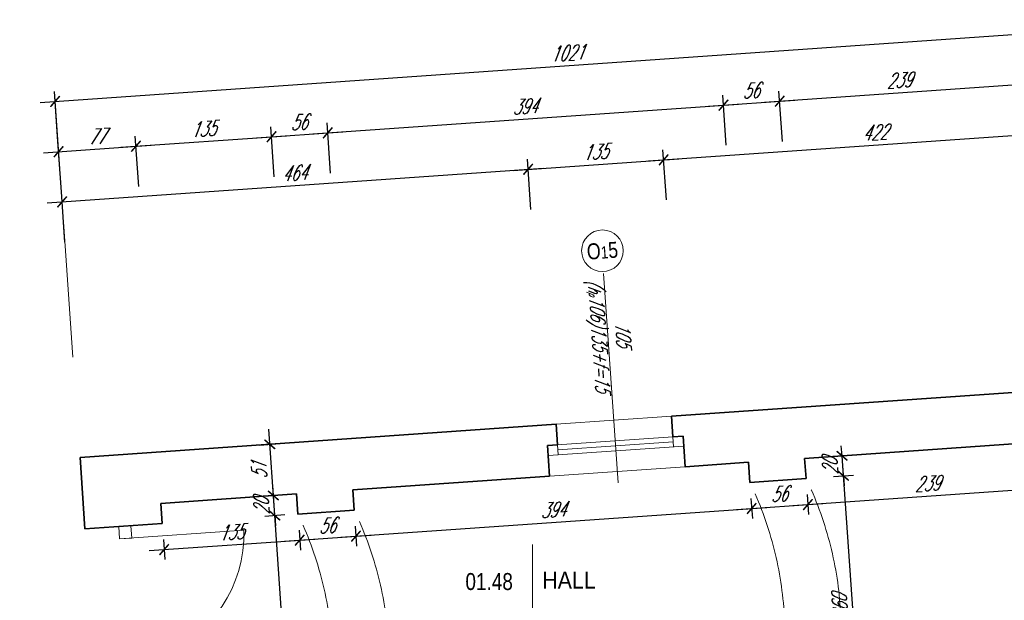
# Model space of a CAD drawing. Header units: millimetres. Extents: x 402 to 79005, y -7782 to 89952.
# Tile 221 of 256: x 21778 to 22757, y 39965 to 40542. Entities that reach past the tile are written whole.
import ezdxf

# ---------------------------------------------------------------- set-up
doc = ezdxf.new("R2010")
doc.units = ezdxf.units.MM
doc.header["$LTSCALE"] = 10
doc.linetypes.add('DASHED', pattern=[19.05, 12.7, -6.35])
doc.layers.get('0').update_dxf_attribs({"lineweight": 0})
doc.layers.get('Defpoints').update_dxf_attribs({"color": 253})
for name, color, linetype, lineweight in [('01 parter - ściany', 253, 'Continuous', 35), ('03-01_okna', 253, 'Continuous', 15), ('03_drzwi', 253, 'Continuous', 15), ('04-1_widok', 253, 'Continuous', 5), ('04-2_nad', 253, 'DASHED', 5), ('05-01_wymiary', 253, 'Continuous', 5), ('05-03_opis', 253, 'Continuous', 5)]:
    doc.layers.add(name, color=color, linetype=linetype, lineweight=lineweight)
doc.styles.add('ariel', font='ARIAL.TTF', dxfattribs={"width": 0.8})
doc.styles.add('ariel_wym', font='simplex.shx', dxfattribs={"width": 0.65, "oblique": 25})
doc.dimstyles.new('ariel 50', dxfattribs={"dimtxt": 15, "dimasz": 10, "dimexe": 10, "dimexo": 0, "dimgap": 5, "dimtad": 1, "dimdec": 1, "dimrnd": 0.5, "dimtxsty": 'ariel_wym', "dimblk": 'ARCHTICK', "dimcen": 2.5, "dimdle": 15, "dimazin": 0, "dimtfac": 1, "dimtdec": 1, "dimtix": 1, "dimtmove": 0, "dimatfit": 3, "dimldrblk": 'DOT', "dimfxl": 0, "dimarcsym": 0})
doc.dimstyles.new('ariel 50 wnętrze', dxfattribs={"dimtxt": 15, "dimasz": 10, "dimexe": 10, "dimexo": 0, "dimgap": 5, "dimtad": 1, "dimdec": 1, "dimrnd": 0.5, "dimtxsty": 'ariel_wym', "dimblk": 'ARCHTICK', "dimcen": 2.5, "dimdle": 15, "dimazin": 0, "dimtfac": 1, "dimtdec": 1, "dimtix": 1, "dimtmove": 0, "dimatfit": 3, "dimldrblk": 'DOT', "dimfxl": 0, "dimarcsym": 0})

# ---------------------------------------------------------------- blocks, each defined once
blk = doc.blocks.new('_ArchTick')
at = {"color": 0, "linetype": 'ByBlock', "const_width": 0.15}
blk.add_lwpolyline([(-0.5, -0.5), (0.5, 0.5)], dxfattribs=at)
blk = doc.blocks.new('*D58')
at = {"layer": '05-01_wymiary', "color": 0, "lineweight": -2}
for p, q in [((21582.4, 39741.93), (21562.17, 40031.22)), ((21603.12, 40019.05), (21553.24, 40015.56)), ((21621.26, 39759.68), (21571.38, 39756.2))]:
    blk.add_line(p, q, dxfattribs=at)
at = {"layer": 'Defpoints', "color": 0}
for p in [(21920.17, 40041.22), (21563.22, 40016.26), (21938.3, 39781.85)]:
    blk.add_point(p, dxfattribs=at)
at = {"layer": '05-01_wymiary', "color": 0, "lineweight": -2, "xscale": 10, "yscale": 10, "zscale": 10}
for p, rotation in [((21563.22, 40016.26), 94.00000000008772), ((21581.35, 39756.89), 274.0000000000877)]:
    blk.add_blockref('_ArchTick', p, dxfattribs=dict(at, rotation=rotation))
at = {"layer": '05-01_wymiary', "color": 0, "insert": (21559.82, 39885.71), "char_height": 15, "attachment_point": 5, "rotation": 94, "style": 'ariel_wym'}
blk.add_mtext('260', dxfattribs=at)
blk = doc.blocks.new('_Dot')
at = {"color": 0, "linetype": 'ByBlock', "lineweight": -2}
blk.add_line((-0.5, 0), (-1, 0), dxfattribs=at)
at = {"color": 0, "linetype": 'ByBlock', "const_width": 0.5}
blk.add_lwpolyline([(-0.25, 0, 1), (0.25, 0, 1)], format="xyb", close=True, dxfattribs=at)
blk = doc.blocks.new('*D59')
at = {"layer": '05-01_wymiary', "color": 0, "lineweight": -2}
for p, q in [((21564.26, 40001.3), (21557.22, 40102.05)), ((21598.17, 40089.88), (21548.29, 40086.39)), ((21603.12, 40019.05), (21553.24, 40015.56))]:
    blk.add_line(p, q, dxfattribs=at)
at = {"layer": 'Defpoints', "color": 0}
for p in [(21838.4, 40106.68), (21558.26, 40087.09), (21920.17, 40041.22)]:
    blk.add_point(p, dxfattribs=at)
at = {"layer": '05-01_wymiary', "color": 0, "lineweight": -2, "xscale": 10, "yscale": 10, "zscale": 10}
for p, rotation in [((21558.26, 40087.09), 94.00000000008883), ((21563.22, 40016.26), 274.0000000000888)]:
    blk.add_blockref('_ArchTick', p, dxfattribs=dict(at, rotation=rotation))
at = {"layer": '05-01_wymiary', "color": 0, "insert": (21548.27, 40050.8), "char_height": 15, "attachment_point": 5, "rotation": 94, "style": 'ariel_wym'}
blk.add_mtext('71', dxfattribs=at)
blk = doc.blocks.new('*D60')
at = {"layer": '05-01_wymiary', "color": 0, "lineweight": -2}
for p, q in [((21507.34, 40098.56), (21512.99, 40017.76)), ((21548.29, 40086.39), (21498.41, 40082.9)), ((21551.85, 40035.51), (21501.97, 40032.03))]:
    blk.add_line(p, q, dxfattribs=at)
at = {"layer": 'Defpoints', "color": 0}
for p in [(21838.4, 40106.68), (21918.77, 40061.17), (21511.94, 40032.72)]:
    blk.add_point(p, dxfattribs=at)
at = {"layer": '05-01_wymiary', "color": 0, "lineweight": -2, "xscale": 10, "yscale": 10, "zscale": 10}
for p, rotation in [((21508.39, 40083.6), 94.0000000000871), ((21511.94, 40032.72), 274.0000000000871)]:
    blk.add_blockref('_ArchTick', p, dxfattribs=dict(at, rotation=rotation))
at = {"layer": '05-01_wymiary', "color": 0, "insert": (21497.7, 40057.29), "char_height": 15, "attachment_point": 5, "rotation": 94, "style": 'ariel_wym'}
blk.add_mtext('51', dxfattribs=at)
blk = doc.blocks.new('*D61')
at = {"layer": '05-01_wymiary', "color": 0, "lineweight": -2}
for p, q in [((21510.9, 40047.69), (21533.92, 39718.49)), ((21551.85, 40035.51), (21501.97, 40032.03)), ((21572.77, 39736.25), (21522.9, 39732.76))]:
    blk.add_line(p, q, dxfattribs=at)
at = {"layer": 'Defpoints', "color": 0}
for p in [(21918.77, 40061.17), (22130.23, 39775.23), (21532.87, 39733.45)]:
    blk.add_point(p, dxfattribs=at)
at = {"layer": '05-01_wymiary', "color": 0, "lineweight": -2, "xscale": 10, "yscale": 10, "zscale": 10}
for p, rotation in [((21511.94, 40032.72), 94.00000000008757), ((21532.87, 39733.45), 274.0000000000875)]:
    blk.add_blockref('_ArchTick', p, dxfattribs=dict(at, rotation=rotation))
at = {"layer": '05-01_wymiary', "color": 0, "insert": (21509.94, 39882.22), "char_height": 15, "attachment_point": 5, "rotation": 94, "style": 'ariel_wym'}
blk.add_mtext('300', dxfattribs=at)
blk = doc.blocks.new('*D84')
at = {"layer": '05-01_wymiary', "color": 0, "lineweight": -2}
for p, q in [((21457.46, 40095.08), (21766.67, 35673.22)), ((21498.41, 40082.9), (21448.53, 40079.41)), ((21805.52, 35690.97), (21755.65, 35687.48))]:
    blk.add_line(p, q, dxfattribs=at)
at = {"layer": 'Defpoints', "color": 0}
for p in [(21838.4, 40106.68), (22246.18, 35721.78), (21765.62, 35688.18)]:
    blk.add_point(p, dxfattribs=at)
at = {"layer": '05-01_wymiary', "color": 0, "lineweight": -2, "xscale": 10, "yscale": 10, "zscale": 10}
for p, rotation in [((21458.51, 40080.11), 94.00000000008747), ((21765.62, 35688.18), 274.0000000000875)]:
    blk.add_blockref('_ArchTick', p, dxfattribs=dict(at, rotation=rotation))
at = {"layer": '05-01_wymiary', "color": 0, "insert": (21598.17, 37883.17), "char_height": 15, "attachment_point": 5, "rotation": 94, "style": 'ariel_wym'}
blk.add_mtext('4402,5', dxfattribs=at)
blk = doc.blocks.new('*D85')
at = {"layer": '05-01_wymiary', "color": 0, "lineweight": -2}
for p, q in [((22286.3, 40353.15), (22282.81, 40403.02)), ((21805.68, 40359.63), (22298.47, 40394.09)), ((21823.43, 40320.78), (21819.94, 40370.66))]:
    blk.add_line(p, q, dxfattribs=at)
at = {"layer": 'Defpoints', "color": 0}
for p in [(22283.51, 40393.05), (21838.4, 40106.68), (22304.83, 40088.17)]:
    blk.add_point(p, dxfattribs=at)
at = {"layer": '05-01_wymiary', "color": 0, "lineweight": -2, "xscale": 10, "yscale": 10, "zscale": 10}
for p, rotation in [((22283.51, 40393.05), 3.999999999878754), ((21820.64, 40360.68), 183.9999999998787)]:
    blk.add_blockref('_ArchTick', p, dxfattribs=dict(at, rotation=rotation))
at = {"layer": '05-01_wymiary', "color": 0, "insert": (22051.2, 40389.33), "char_height": 15, "attachment_point": 5, "rotation": 4, "style": 'ariel_wym'}
blk.add_mtext('464', dxfattribs=at)
blk = doc.blocks.new('*D86')
at = {"layer": '05-01_wymiary', "color": 0, "lineweight": -2}
for p, q in [((22420.97, 40362.56), (22417.48, 40412.44)), ((22268.55, 40392), (22433.14, 40403.51)), ((22286.3, 40353.15), (22282.81, 40403.02))]:
    blk.add_line(p, q, dxfattribs=at)
at = {"layer": 'Defpoints', "color": 0}
for p in [(22418.18, 40402.47), (22439.5, 40097.59), (22304.83, 40088.17)]:
    blk.add_point(p, dxfattribs=at)
at = {"layer": '05-01_wymiary', "color": 0, "lineweight": -2, "xscale": 10, "yscale": 10, "zscale": 10}
for p, rotation in [((22418.18, 40402.47), 3.999999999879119), ((22283.51, 40393.05), 183.9999999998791)]:
    blk.add_blockref('_ArchTick', p, dxfattribs=dict(at, rotation=rotation))
at = {"layer": '05-01_wymiary', "color": 0, "insert": (22349.97, 40410.23), "char_height": 15, "attachment_point": 5, "rotation": 4, "style": 'ariel_wym'}
blk.add_mtext('135', dxfattribs=at)
blk = doc.blocks.new('*D87')
at = {"layer": '05-01_wymiary', "color": 0, "lineweight": -2}
for p, q in [((22841.94, 40392), (22838.46, 40441.88)), ((22403.22, 40401.42), (22854.12, 40432.95)), ((22420.97, 40362.56), (22417.48, 40412.44))]:
    blk.add_line(p, q, dxfattribs=at)
at = {"layer": 'Defpoints', "color": 0}
for p in [(22839.15, 40431.9), (22856.91, 40177.9), (22439.5, 40097.59)]:
    blk.add_point(p, dxfattribs=at)
at = {"layer": '05-01_wymiary', "color": 0, "lineweight": -2, "xscale": 10, "yscale": 10, "zscale": 10}
for p, rotation in [((22839.15, 40431.9), 3.999999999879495), ((22418.18, 40402.47), 183.9999999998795)]:
    blk.add_blockref('_ArchTick', p, dxfattribs=dict(at, rotation=rotation))
at = {"layer": '05-01_wymiary', "color": 0, "insert": (22627.79, 40429.65), "char_height": 15, "attachment_point": 5, "rotation": 4, "style": 'ariel_wym'}
blk.add_mtext('422', dxfattribs=at)
blk = doc.blocks.new('*D88')
at = {"layer": '05-01_wymiary', "color": 0, "lineweight": -2}
for p, q in [((21896.75, 40376.03), (21893.27, 40425.91)), ((21802.19, 40409.51), (21908.93, 40416.98)), ((21819.94, 40370.66), (21816.45, 40420.54))]:
    blk.add_line(p, q, dxfattribs=at)
at = {"layer": 'Defpoints', "color": 0}
for p in [(21893.96, 40415.93), (21838.4, 40106.68), (21920.17, 40041.22)]:
    blk.add_point(p, dxfattribs=at)
at = {"layer": '05-01_wymiary', "color": 0, "lineweight": -2, "xscale": 10, "yscale": 10, "zscale": 10}
for p, rotation in [((21893.96, 40415.93), 3.999999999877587), ((21817.15, 40410.56), 183.9999999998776)]:
    blk.add_blockref('_ArchTick', p, dxfattribs=dict(at, rotation=rotation))
at = {"layer": '05-01_wymiary', "color": 0, "insert": (21854.69, 40425.71), "char_height": 15, "attachment_point": 5, "rotation": 4, "style": 'ariel_wym'}
blk.add_mtext('77', dxfattribs=at)
blk = doc.blocks.new('*D89')
at = {"layer": '05-01_wymiary', "color": 0, "lineweight": -2}
for p, q in [((22031.43, 40385.45), (22027.94, 40435.32)), ((21879, 40414.88), (22043.6, 40426.39)), ((21896.75, 40376.03), (21893.27, 40425.91))]:
    blk.add_line(p, q, dxfattribs=at)
at = {"layer": 'Defpoints', "color": 0}
for p in [(22028.64, 40425.35), (22054.84, 40050.64), (21920.17, 40041.22)]:
    blk.add_point(p, dxfattribs=at)
at = {"layer": '05-01_wymiary', "color": 0, "lineweight": -2, "xscale": 10, "yscale": 10, "zscale": 10}
for p, rotation in [((21893.96, 40415.93), 183.9999999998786), ((22028.64, 40425.35), 3.999999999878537)]:
    blk.add_blockref('_ArchTick', p, dxfattribs=dict(at, rotation=rotation))
at = {"layer": '05-01_wymiary', "color": 0, "insert": (21960.43, 40433.11), "char_height": 15, "attachment_point": 5, "rotation": 4, "style": 'ariel_wym'}
blk.add_mtext('135', dxfattribs=at)
blk = doc.blocks.new('*D90')
at = {"layer": '05-01_wymiary', "color": 0, "lineweight": -2}
for p, q in [((22031.43, 40385.45), (22027.94, 40435.32)), ((22087.29, 40389.35), (22083.8, 40439.23)), ((22013.67, 40424.3), (22099.46, 40430.3))]:
    blk.add_line(p, q, dxfattribs=at)
at = {"layer": 'Defpoints', "color": 0}
for p in [(22084.5, 40429.25), (22054.84, 40050.64), (22110.7, 40054.54)]:
    blk.add_point(p, dxfattribs=at)
at = {"layer": '05-01_wymiary', "color": 0, "lineweight": -2, "xscale": 10, "yscale": 10, "zscale": 10}
for p, rotation in [((22084.5, 40429.25), 3.999999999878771), ((22028.64, 40425.35), 183.9999999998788)]:
    blk.add_blockref('_ArchTick', p, dxfattribs=dict(at, rotation=rotation))
at = {"layer": '05-01_wymiary', "color": 0, "insert": (22055.7, 40439.77), "char_height": 15, "attachment_point": 5, "rotation": 4, "style": 'ariel_wym'}
blk.add_mtext('56', dxfattribs=at)
blk = doc.blocks.new('*D91')
at = {"layer": '05-01_wymiary', "color": 0, "lineweight": -2}
for p, q in [((22480.33, 40416.84), (22476.84, 40466.71)), ((22069.54, 40428.21), (22492.5, 40457.78)), ((22087.29, 40389.35), (22083.8, 40439.23))]:
    blk.add_line(p, q, dxfattribs=at)
at = {"layer": 'Defpoints', "color": 0}
for p in [(22477.54, 40456.74), (22503.74, 40082.03), (22110.7, 40054.54)]:
    blk.add_point(p, dxfattribs=at)
at = {"layer": '05-01_wymiary', "color": 0, "lineweight": -2, "xscale": 10, "yscale": 10, "zscale": 10}
for p, rotation in [((22477.54, 40456.74), 3.999999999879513), ((22084.5, 40429.25), 183.9999999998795)]:
    blk.add_blockref('_ArchTick', p, dxfattribs=dict(at, rotation=rotation))
at = {"layer": '05-01_wymiary', "color": 0, "insert": (22280.15, 40455.47), "char_height": 15, "attachment_point": 5, "rotation": 4, "style": 'ariel_wym'}
blk.add_mtext('394', dxfattribs=at)
blk = doc.blocks.new('*D92')
at = {"layer": '05-01_wymiary', "color": 0, "lineweight": -2}
for p, q in [((22462.58, 40455.69), (22548.37, 40461.69)), ((22480.33, 40416.84), (22476.84, 40466.71)), ((22536.19, 40420.74), (22532.71, 40470.62))]:
    blk.add_line(p, q, dxfattribs=at)
at = {"layer": 'Defpoints', "color": 0}
for p in [(22533.4, 40460.64), (22503.74, 40082.03), (22559.61, 40085.93)]:
    blk.add_point(p, dxfattribs=at)
at = {"layer": '05-01_wymiary', "color": 0, "lineweight": -2, "xscale": 10, "yscale": 10, "zscale": 10}
for p, rotation in [((22477.54, 40456.74), 183.9999999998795), ((22533.4, 40460.64), 3.999999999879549)]:
    blk.add_blockref('_ArchTick', p, dxfattribs=dict(at, rotation=rotation))
at = {"layer": '05-01_wymiary', "color": 0, "insert": (22504.6, 40471.16), "char_height": 15, "attachment_point": 5, "rotation": 4, "style": 'ariel_wym'}
blk.add_mtext('56', dxfattribs=at)
blk = doc.blocks.new('*D93')
at = {"layer": '05-01_wymiary', "color": 0, "lineweight": -2}
for p, q in [((22774.61, 40437.41), (22771.12, 40487.29)), ((22518.44, 40459.6), (22786.78, 40478.36)), ((22536.19, 40420.74), (22532.71, 40470.62))]:
    blk.add_line(p, q, dxfattribs=at)
at = {"layer": 'Defpoints', "color": 0}
for p in [(22771.82, 40477.32), (22798.02, 40102.61), (22559.61, 40085.93)]:
    blk.add_point(p, dxfattribs=at)
at = {"layer": '05-01_wymiary', "color": 0, "lineweight": -2, "xscale": 10, "yscale": 10, "zscale": 10}
for p, rotation in [((22771.82, 40477.32), 3.999999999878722), ((22533.4, 40460.64), 183.9999999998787)]:
    blk.add_blockref('_ArchTick', p, dxfattribs=dict(at, rotation=rotation))
at = {"layer": '05-01_wymiary', "color": 0, "insert": (22651.74, 40481.45), "char_height": 15, "attachment_point": 5, "rotation": 4, "style": 'ariel_wym'}
blk.add_mtext('239', dxfattribs=at)
blk = doc.blocks.new('*D95')
at = {"layer": '05-01_wymiary', "color": 0, "lineweight": -2}
for p, q in [((22834.97, 40491.76), (22831.48, 40541.63)), ((21798.7, 40459.39), (22847.14, 40532.71)), ((21816.45, 40420.54), (21812.97, 40470.41))]:
    blk.add_line(p, q, dxfattribs=at)
at = {"layer": 'Defpoints', "color": 0}
for p in [(22832.18, 40531.66), (22856.91, 40177.9), (21838.4, 40106.68)]:
    blk.add_point(p, dxfattribs=at)
at = {"layer": '05-01_wymiary', "color": 0, "lineweight": -2, "xscale": 10, "yscale": 10, "zscale": 10}
for p, rotation in [((22832.18, 40531.66), 3.999999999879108), ((21813.66, 40460.44), 183.9999999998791)]:
    blk.add_blockref('_ArchTick', p, dxfattribs=dict(at, rotation=rotation))
at = {"layer": '05-01_wymiary', "color": 0, "insert": (22322.05, 40508.52), "char_height": 15, "attachment_point": 5, "rotation": 4, "style": 'ariel_wym'}
blk.add_mtext('1021', dxfattribs=at)
blk = doc.blocks.new('*D478')
at = {"layer": '05-01_wymiary', "color": 0, "lineweight": -2}
for p, q in [((22615.91, 39814.2), (22595.68, 40103.49)), ((22586.75, 40087.83), (22606.7, 40089.23)), ((22604.88, 39828.47), (22624.84, 39829.86))]:
    blk.add_line(p, q, dxfattribs=at)
at = {"layer": 'Defpoints', "color": 0}
for p in [(22559.61, 40085.93), (22596.72, 40088.53), (22577.74, 39826.57)]:
    blk.add_point(p, dxfattribs=at)
at = {"layer": '05-01_wymiary', "color": 0, "lineweight": -2, "xscale": 10, "yscale": 10, "zscale": 10}
for p, rotation in [((22596.72, 40088.53), 94.00000000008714), ((22614.86, 39829.16), 274.0000000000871)]:
    blk.add_blockref('_ArchTick', p, dxfattribs=dict(at, rotation=rotation))
at = {"layer": '05-01_wymiary', "color": 0, "insert": (22593.32, 39957.98), "char_height": 15, "attachment_point": 5, "rotation": 94, "style": 'ariel_wym'}
blk.add_mtext('260', dxfattribs=at)
blk = doc.blocks.new('*D479')
at = {"layer": '05-01_wymiary', "color": 0, "lineweight": -2}
for p, q in [((22585.35, 40107.78), (22605.3, 40109.18)), ((22595.33, 40108.48), (22594.63, 40118.46)), ((22596.72, 40088.53), (22595.33, 40108.48)), ((22586.75, 40087.83), (22606.7, 40089.23)), ((22596.72, 40088.53), (22597.42, 40078.55))]:
    blk.add_line(p, q, dxfattribs=at)
at = {"layer": 'Defpoints', "color": 0}
for p in [(22558.21, 40105.89), (22595.33, 40108.48), (22559.61, 40085.93)]:
    blk.add_point(p, dxfattribs=at)
at = {"layer": '05-01_wymiary', "color": 0, "lineweight": -2, "xscale": 10, "yscale": 10, "zscale": 10}
for p, rotation in [((22595.33, 40108.48), 274.0000000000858), ((22596.72, 40088.53), 94.00000000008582)]:
    blk.add_blockref('_ArchTick', p, dxfattribs=dict(at, rotation=rotation))
at = {"layer": '05-01_wymiary', "color": 0, "insert": (22583.56, 40097.63), "char_height": 15, "attachment_point": 5, "rotation": 94, "style": 'ariel_wym'}
blk.add_mtext('20', dxfattribs=at)
blk = doc.blocks.new('*D616')
at = {"layer": '05-01_wymiary', "color": 0, "lineweight": -2}
for p, q in [((22055.95, 40034.69), (22057.35, 40014.74)), ((21907.02, 40014.25), (22071.61, 40025.76)), ((21921.28, 40025.27), (21922.68, 40005.32))]:
    blk.add_line(p, q, dxfattribs=at)
at = {"layer": 'Defpoints', "color": 0}
for p in [(22053.44, 40070.59), (21918.77, 40061.17), (22056.65, 40024.71)]:
    blk.add_point(p, dxfattribs=at)
at = {"layer": '05-01_wymiary', "color": 0, "lineweight": -2, "xscale": 10, "yscale": 10, "zscale": 10}
for p, rotation in [((22056.65, 40024.71), 3.999999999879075), ((21921.98, 40015.29), 183.9999999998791)]:
    blk.add_blockref('_ArchTick', p, dxfattribs=dict(at, rotation=rotation))
at = {"layer": '05-01_wymiary', "color": 0, "insert": (21988.44, 40032.47), "char_height": 15, "attachment_point": 5, "rotation": 4, "style": 'ariel_wym'}
blk.add_mtext('135', dxfattribs=at)
blk = doc.blocks.new('*D617')
at = {"layer": '05-01_wymiary', "color": 0, "lineweight": -2}
for p, q in [((22055.95, 40034.69), (22057.35, 40014.74)), ((22111.82, 40038.59), (22113.21, 40018.64)), ((22041.69, 40023.67), (22127.48, 40029.66))]:
    blk.add_line(p, q, dxfattribs=at)
at = {"layer": 'Defpoints', "color": 0}
for p in [(22053.44, 40070.59), (22110.7, 40054.54), (22112.51, 40028.62)]:
    blk.add_point(p, dxfattribs=at)
at = {"layer": '05-01_wymiary', "color": 0, "lineweight": -2, "xscale": 10, "yscale": 10, "zscale": 10}
for p, rotation in [((22056.65, 40024.71), 183.9999999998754), ((22112.51, 40028.62), 3.999999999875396)]:
    blk.add_blockref('_ArchTick', p, dxfattribs=dict(at, rotation=rotation))
at = {"layer": '05-01_wymiary', "color": 0, "insert": (22083.71, 40039.13), "char_height": 15, "attachment_point": 5, "rotation": 4, "style": 'ariel_wym'}
blk.add_mtext('56', dxfattribs=at)
blk = doc.blocks.new('*D618')
at = {"layer": '05-01_wymiary', "color": 0, "lineweight": -2}
for p, q in [((22504.86, 40066.08), (22506.25, 40046.13)), ((22097.55, 40027.57), (22520.52, 40057.15)), ((22111.82, 40038.59), (22113.21, 40018.64))]:
    blk.add_line(p, q, dxfattribs=at)
at = {"layer": 'Defpoints', "color": 0}
for p in [(22503.74, 40082.03), (22110.7, 40054.54), (22505.55, 40056.1)]:
    blk.add_point(p, dxfattribs=at)
at = {"layer": '05-01_wymiary', "color": 0, "lineweight": -2, "xscale": 10, "yscale": 10, "zscale": 10}
for p, rotation in [((22505.55, 40056.1), 3.999999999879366), ((22112.51, 40028.62), 183.9999999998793)]:
    blk.add_blockref('_ArchTick', p, dxfattribs=dict(at, rotation=rotation))
at = {"layer": '05-01_wymiary', "color": 0, "insert": (22308.16, 40054.83), "char_height": 15, "attachment_point": 5, "rotation": 4, "style": 'ariel_wym'}
blk.add_mtext('394', dxfattribs=at)
blk = doc.blocks.new('*D619')
at = {"layer": '05-01_wymiary', "color": 0, "lineweight": -2}
for p, q in [((22560.72, 40069.98), (22562.12, 40050.03)), ((22490.59, 40055.06), (22576.38, 40061.05)), ((22504.86, 40066.08), (22506.25, 40046.13))]:
    blk.add_line(p, q, dxfattribs=at)
at = {"layer": 'Defpoints', "color": 0}
for p in [(22503.74, 40082.03), (22559.61, 40085.93), (22561.42, 40060.01)]:
    blk.add_point(p, dxfattribs=at)
at = {"layer": '05-01_wymiary', "color": 0, "lineweight": -2, "xscale": 10, "yscale": 10, "zscale": 10}
for p, rotation in [((22505.55, 40056.1), 183.9999999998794), ((22561.42, 40060.01), 3.999999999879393)]:
    blk.add_blockref('_ArchTick', p, dxfattribs=dict(at, rotation=rotation))
at = {"layer": '05-01_wymiary', "color": 0, "insert": (22532.61, 40070.52), "char_height": 15, "attachment_point": 5, "rotation": 4, "style": 'ariel_wym'}
blk.add_mtext('56', dxfattribs=at)
blk = doc.blocks.new('*D620')
at = {"layer": '05-01_wymiary', "color": 0, "lineweight": -2}
for p, q in [((22799.14, 40086.66), (22800.53, 40066.7)), ((22546.45, 40058.96), (22814.8, 40077.73)), ((22560.72, 40069.98), (22562.12, 40050.03))]:
    blk.add_line(p, q, dxfattribs=at)
at = {"layer": 'Defpoints', "color": 0}
for p in [(22798.02, 40102.61), (22559.61, 40085.93), (22799.84, 40076.68)]:
    blk.add_point(p, dxfattribs=at)
at = {"layer": '05-01_wymiary', "color": 0, "lineweight": -2, "xscale": 10, "yscale": 10, "zscale": 10}
for p, rotation in [((22799.84, 40076.68), 3.999999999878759), ((22561.42, 40060.01), 183.9999999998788)]:
    blk.add_blockref('_ArchTick', p, dxfattribs=dict(at, rotation=rotation))
at = {"layer": '05-01_wymiary', "color": 0, "insert": (22679.76, 40080.81), "char_height": 15, "attachment_point": 5, "rotation": 4, "style": 'ariel_wym'}
blk.add_mtext('239', dxfattribs=at)
blk = doc.blocks.new('*D624')
at = {"layer": '05-01_wymiary', "color": 0, "lineweight": -2}
for p, q in [((22051.05, 39774.7), (22030.82, 40064)), ((22041.85, 40049.73), (22021.89, 40048.33)), ((22059.98, 39790.36), (22040.03, 39788.97))]:
    blk.add_line(p, q, dxfattribs=at)
at = {"layer": 'Defpoints', "color": 0}
for p in [(22054.84, 40050.64), (22031.87, 40049.03), (22072.97, 39791.27)]:
    blk.add_point(p, dxfattribs=at)
at = {"layer": '05-01_wymiary', "color": 0, "lineweight": -2, "xscale": 10, "yscale": 10, "zscale": 10}
for p, rotation in [((22031.87, 40049.03), 94.00000000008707), ((22050.01, 39789.67), 274.0000000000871)]:
    blk.add_blockref('_ArchTick', p, dxfattribs=dict(at, rotation=rotation))
at = {"layer": '05-01_wymiary', "color": 0, "insert": (22028.47, 39918.48), "char_height": 15, "attachment_point": 5, "rotation": 94, "style": 'ariel_wym'}
blk.add_mtext('260', dxfattribs=at)
blk = doc.blocks.new('*D625')
at = {"layer": '05-01_wymiary', "color": 0, "lineweight": -2}
for p, q in [((22030.47, 40068.98), (22029.78, 40078.96)), ((22040.45, 40069.68), (22020.5, 40068.29)), ((22031.87, 40049.03), (22030.47, 40068.98)), ((22041.85, 40049.73), (22021.89, 40048.33)), ((22031.87, 40049.03), (22032.57, 40039.06))]:
    blk.add_line(p, q, dxfattribs=at)
at = {"layer": 'Defpoints', "color": 0}
for p in [(22053.44, 40070.59), (22030.47, 40068.98), (22054.84, 40050.64)]:
    blk.add_point(p, dxfattribs=at)
at = {"layer": '05-01_wymiary', "color": 0, "lineweight": -2, "xscale": 10, "yscale": 10, "zscale": 10}
for p, rotation in [((22030.47, 40068.98), 274.0000000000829), ((22031.87, 40049.03), 94.0000000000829)]:
    blk.add_blockref('_ArchTick', p, dxfattribs=dict(at, rotation=rotation))
at = {"layer": '05-01_wymiary', "color": 0, "insert": (22018.7, 40058.14), "char_height": 15, "attachment_point": 5, "rotation": 94, "style": 'ariel_wym'}
blk.add_mtext('20', dxfattribs=at)
blk = doc.blocks.new('*D634')
at = {"layer": '05-01_wymiary', "color": 0, "lineweight": -2}
for p, q in [((22031.52, 40054.02), (22025.87, 40134.82)), ((22016.94, 40119.16), (22036.89, 40120.56)), ((22040.45, 40069.68), (22020.5, 40068.29))]:
    blk.add_line(p, q, dxfattribs=at)
at = {"layer": 'Defpoints', "color": 0}
for p in [(22026.92, 40119.86), (21838.4, 40106.68), (22053.44, 40070.59)]:
    blk.add_point(p, dxfattribs=at)
at = {"layer": '05-01_wymiary', "color": 0, "lineweight": -2, "xscale": 10, "yscale": 10, "zscale": 10}
for p, rotation in [((22026.92, 40119.86), 94.00000000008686), ((22030.47, 40068.98), 274.0000000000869)]:
    blk.add_blockref('_ArchTick', p, dxfattribs=dict(at, rotation=rotation))
at = {"layer": '05-01_wymiary', "color": 0, "insert": (22016.23, 40093.55), "char_height": 15, "attachment_point": 5, "rotation": 94, "style": 'ariel_wym'}
blk.add_mtext('51', dxfattribs=at)

msp = doc.modelspace()

# ---------------------------------------------------------------- linework, layer by layer
at = {"layer": '01 parter - ściany'}
for p, q in [((22425.97, 40147.76), (22856.91, 40177.9)), ((21838.4, 40106.68), (22311.25, 40139.74)), ((22312.68, 40119.29), (22311.25, 40139.74)), ((22427.4, 40127.31), (22425.97, 40147.76)), ((22302.7, 40118.59), (22312.68, 40119.29)), ((22427.4, 40127.31), (22437.37, 40128.01)), ((22439.5, 40097.59), (22437.37, 40128.01)), ((22558.21, 40105.89), (22796.63, 40122.56)), ((22304.83, 40088.17), (22302.7, 40118.59)), ((21843.35, 40035.85), (21838.4, 40106.68)), ((22439.5, 40097.59), (22502.35, 40101.98)), ((22503.74, 40082.03), (22502.35, 40101.98)), ((22559.61, 40085.93), (22558.21, 40105.89)), ((22109.31, 40074.5), (22304.83, 40088.17)), ((22503.74, 40082.03), (22559.61, 40085.93)), ((21918.77, 40061.17), (22053.44, 40070.59)), ((22054.84, 40050.64), (22053.44, 40070.59)), ((22110.7, 40054.54), (22109.31, 40074.5)), ((21920.17, 40041.22), (21918.77, 40061.17)), ((22054.84, 40050.64), (22110.7, 40054.54)), ((21920.17, 40041.22), (21843.35, 40035.85))]:
    msp.add_line(p, q, dxfattribs=at)
at = {"layer": '03-01_okna', "linetype": 'Continuous', "lineweight": 0}
for p, q in [((22311.25, 40139.74), (22425.97, 40147.76)), ((22302.7, 40118.59), (22427.4, 40127.31)), ((22313.37, 40109.32), (22312.68, 40119.29)), ((22313.03, 40114.3), (22427.75, 40122.33)), ((22428.09, 40117.34), (22427.4, 40127.31)), ((22303.4, 40108.62), (22438.07, 40118.04)), ((22303.4, 40108.62), (22313.37, 40109.32)), ((22438.07, 40118.04), (22428.09, 40117.34))]:
    msp.add_line(p, q, dxfattribs=at)
at = {"layer": '03_drzwi'}
for p, q in [((21876.85, 40038.19), (21889.01, 40039.04)), ((21876.85, 40038.19), (21877.72, 40025.84)), ((22001.03, 40034.46), (21877.52, 40025.83)), ((21889.87, 40026.69), (21889.01, 40039.04)), ((21889.87, 40026.69), (21877.52, 40025.83))]:
    msp.add_line(p, q, dxfattribs=at)
msp.add_arc((21874.34, 40029.85), 126.77, 290.01416, 2.08582, dxfattribs=at)
at = {"layer": '04-1_widok'}
msp.add_line((22304.83, 40088.17), (22439.5, 40097.59), dxfattribs=at)
at = {"layer": '04-2_nad', "ltscale": 2}
for centre in [(22188.1, 39929.64), (22243.97, 39933.55), (21739.2, 39898.25), (21795.06, 39902.16)]:
    msp.add_arc(centre, 350.5, 342.22895, 25.77105, dxfattribs=at)
at = {"layer": '05-01_wymiary'}
msp.add_line((21812.97, 40470.41), (21831.43, 40206.43), dxfattribs=at)
at = {"layer": '05-03_opis', "lineweight": 0}
msp.add_line((22372.96, 40081.55), (22358.42, 40289.44), dxfattribs=at)
at = {"layer": '05-03_opis'}
msp.add_line((22287.97, 40020.42), (22287.97, 39868.61), dxfattribs=at)
at = {"layer": '05-03_opis', "lineweight": 0}
msp.add_circle((22357.34, 40312.11), 20.69, dxfattribs=at)

# ---------------------------------------------------------------- texts
at = {"layer": '05-03_opis', "lineweight": 0, "attachment_point": 5}
for s, insert, char_height, width, rotation, style in [('O{\\H0.7576x;1}5', (22357.34, 40312.11), 15.84, 75.1935, 4, 'ariel'), ('105\\P({\\H0.8333x;h\\H0.6x;p}106)135+f=15', (22363.77, 40228.3), 14.4, 62.6613, 274, 'ariel_wym')]:
    msp.add_mtext(s, dxfattribs=dict(at, insert=insert, char_height=char_height, width=width, rotation=rotation, style=style))
at = {"layer": '05-03_opis', "char_height": 16.8648, "style": 'ariel'}
for s, insert, width, attachment_point in [('{\\fArial|b0|i0|c238|p34;01.48}', (22244.81, 39983.45), 78.4171, 5), ('\\W0.9;{\\fArial|b0|i0|c238|p34;HALL}', (22297.6, 39984.92), 337.5404, 4)]:
    msp.add_mtext(s, dxfattribs=dict(at, insert=insert, width=width, attachment_point=attachment_point))

# ---------------------------------------------------------------- dimensions: what is measured, and where the dimension line sits
at = {"layer": '05-01_wymiary'}
for base, p1, p2, angle, dimstyle, picture, middle in [((22832.18, 40531.66), (21838.4, 40106.68), (22856.91, 40177.9), 4, 'ariel 50', '*D95', (22322.05, 40508.52)), ((22771.82, 40477.32), (22559.61, 40085.93), (22798.02, 40102.61), 4, 'ariel 50', '*D93', (22651.74, 40481.45)), ((22533.4, 40460.64), (22503.74, 40082.03), (22559.61, 40085.93), 4, 'ariel 50', '*D92', (22504.6, 40471.16)), ((22477.54, 40456.74), (22110.7, 40054.54), (22503.74, 40082.03), 4, 'ariel 50', '*D91', (22280.15, 40455.47)), ((22028.64, 40425.35), (21920.17, 40041.22), (22054.84, 40050.64), 4, 'ariel 50', '*D89', (21960.43, 40433.11)), ((22084.5, 40429.25), (22054.84, 40050.64), (22110.7, 40054.54), 4, 'ariel 50', '*D90', (22055.7, 40439.77)), ((22839.15, 40431.9), (22439.5, 40097.59), (22856.91, 40177.9), 4, 'ariel 50', '*D87', (22627.79, 40429.65)), ((22418.18, 40402.47), (22304.83, 40088.17), (22439.5, 40097.59), 4, 'ariel 50', '*D86', (22349.97, 40410.23)), ((22026.92, 40119.86), (22053.44, 40070.59), (21838.4, 40106.68), 94, 'ariel 50 wnętrze', '*D634', (22016.23, 40093.55)), ((22595.33, 40108.48), (22559.61, 40085.93), (22558.21, 40105.89), 94, 'ariel 50 wnętrze', '*D479', (22583.56, 40097.63)), ((21558.26, 40087.09), (21920.17, 40041.22), (21838.4, 40106.68), 94, 'ariel 50', '*D59', (21548.27, 40050.8)), ((22799.84, 40076.68), (22559.61, 40085.93), (22798.02, 40102.61), 4, 'ariel 50 wnętrze', '*D620', (22679.76, 40080.81)), ((22596.72, 40088.53), (22577.74, 39826.57), (22559.61, 40085.93), 94, 'ariel 50 wnętrze', '*D478', (22593.32, 39957.98)), ((22505.55, 40056.1), (22110.7, 40054.54), (22503.74, 40082.03), 4, 'ariel 50 wnętrze', '*D618', (22308.16, 40054.83)), ((22561.42, 40060.01), (22503.74, 40082.03), (22559.61, 40085.93), 4, 'ariel 50 wnętrze', '*D619', (22532.61, 40070.52)), ((22030.47, 40068.98), (22054.84, 40050.64), (22053.44, 40070.59), 94, 'ariel 50 wnętrze', '*D625', (22018.7, 40058.14)), ((22112.51, 40028.62), (22053.44, 40070.59), (22110.7, 40054.54), 4, 'ariel 50 wnętrze', '*D617', (22083.71, 40039.13)), ((21532.87, 39733.45), (21918.77, 40061.17), (22130.23, 39775.23), 94, 'ariel 50', '*D61', (21509.94, 39882.22)), ((22031.87, 40049.03), (22072.97, 39791.27), (22054.84, 40050.64), 94, 'ariel 50 wnętrze', '*D624', (22028.47, 39918.48)), ((21563.22, 40016.26), (21938.3, 39781.85), (21920.17, 40041.22), 94, 'ariel 50', '*D58', (21559.82, 39885.71))]:
    dim = msp.add_linear_dim(base=base, p1=p1, p2=p2, angle=angle, dimstyle=dimstyle, override={"dimtmove": 1}, dxfattribs=at)
    dim.commit()
    dim.dimension.update_dxf_attribs({"geometry": picture, "text_midpoint": middle})
for base, p1, p2, angle, dimstyle, picture, middle in [((21893.96, 40415.93), (21838.4, 40106.68), (21920.17, 40041.22), 4, 'ariel 50', '*D88', (21854.69, 40425.71)), ((22283.51, 40393.05), (21838.4, 40106.68), (22304.83, 40088.17), 4, 'ariel 50', '*D85', (22051.2, 40389.33)), ((21765.62, 35688.18), (21838.4, 40106.68), (22246.18, 35721.78), 94, 'ariel 50', '*D84', (21598.17, 37883.17)), ((21511.94, 40032.72), (21838.4, 40106.68), (21918.77, 40061.17), 94, 'ariel 50', '*D60', (21497.7, 40057.29)), ((22056.65, 40024.71), (21918.77, 40061.17), (22053.44, 40070.59), 4, 'ariel 50 wnętrze', '*D616', (21988.44, 40032.47))]:
    dim = msp.add_linear_dim(base=base, p1=p1, p2=p2, angle=angle, dimstyle=dimstyle, dxfattribs=at)
    dim.commit()
    dim.dimension.update_dxf_attribs({"geometry": picture, "text_midpoint": middle})

doc.saveas('drawing.dxf')
